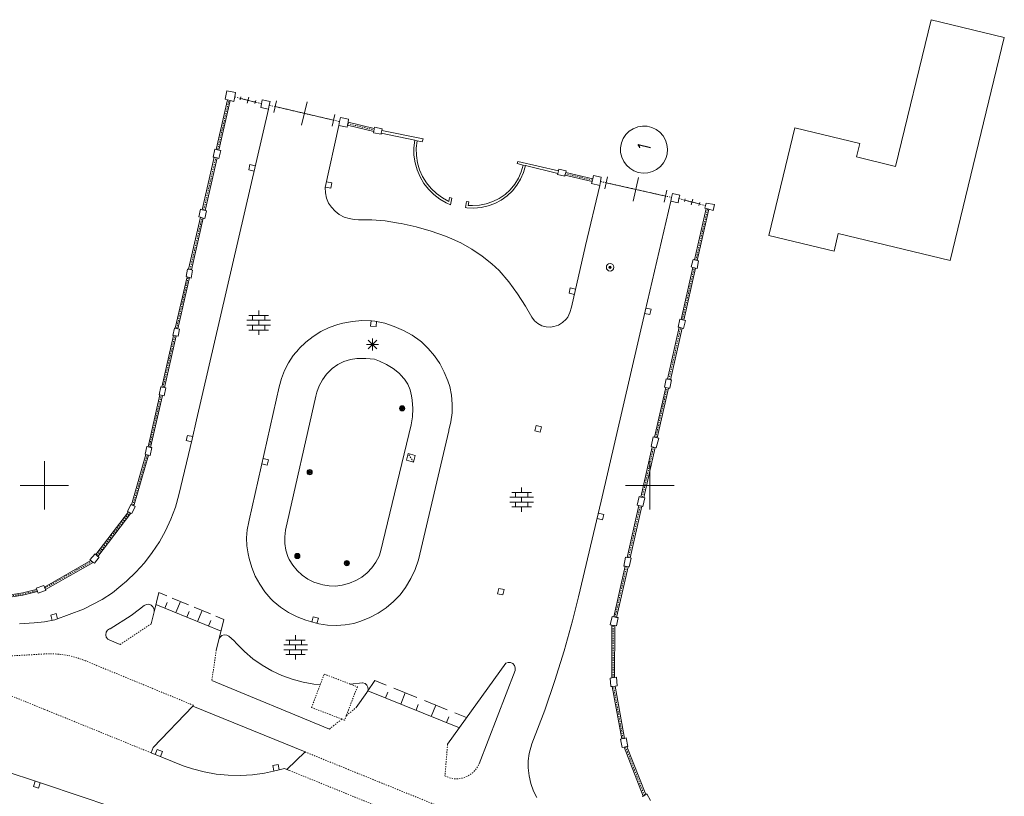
# Model space of a CAD drawing. Header units: millimetres. Extents: x 135944 to 142000, y 454200 to 456692.
# Tile 206 of 220: x 138498 to 138579, y 454624 to 454688. Entities that reach past the tile are written whole.
import ezdxf
from ezdxf.enums import TextEntityAlignment as Align

# ---------------------------------------------------------------- set-up
doc = ezdxf.new("R2010")
doc.units = ezdxf.units.MM
for name, pattern in [('TotaalGBKN2013X$0$DIVIDE', [1.25, 0.5, -0.25, 0, -0.25, 0, -0.25]), ('TotaalGBKN2013X$0$DOT', [0.25, 0, -0.25]), ('TotaalGBKN2013X$0$HIDDEN', [0.375, 0.25, -0.125])]:
    doc.linetypes.add(name, pattern=pattern)
doc.layers.get('0').update_dxf_attribs({"color": 251})
doc.layers.add('TotaalGBKN2013X$0$GBKN binnenstad 2009$0$SEMANT_ SYMB_', color=251, linetype='Continuous')
doc.styles.add('TotaalGBKN2013X$0$TXT', font='txt.shx')

# ---------------------------------------------------------------- blocks, each defined once
blk = doc.blocks.new('TotaalGBKN2013X$0$A$C45A53C7B')
at = {"linetype": 'Continuous', "lineweight": 0}
for p, q in [((138570303, 454676350), (138573235, 454688471)), ((138573235, 454688471), (138579275, 454687010)), ((138579275, 454687010), (138574815, 454668568)), ((138515076, 454682599), (138514935, 454681894)), ((138515787, 454682458), (138515076, 454682599)), ((138515721, 454682094), (138515787, 454682458)), ((138514190, 454677755), (138515129, 454681847)), ((138514417, 454677705), (138515356, 454681793)), ((138514935, 454681894), (138515129, 454681847)), ((138515356, 454681793), (138515129, 454681847)), ((138515356, 454681793), (138515653, 454681721)), ((138515653, 454681721), (138515721, 454682094)), ((138516168, 454681849), (138516230, 454682093)), ((138516199, 454681971), (138517419, 454681659)), ((138516747, 454681571), (138516872, 454682059)), ((138517388, 454681537), (138517450, 454681782)), ((138517990, 454681854), (138517928, 454681531)), ((138518638, 454681725), (138517990, 454681854)), ((138518578, 454681407), (138518638, 454681725)), ((138518938, 454680812), (138519164, 454681780)), ((138521243, 454679764), (138521695, 454681698)), ((138518509, 454681084), (138512569, 454655425)), ((138517866, 454681213), (138517928, 454681531)), ((138518509, 454681084), (138517866, 454681213)), ((138518578, 454681407), (138518509, 454681084)), ((138519051, 454681296), (138523887, 454680166)), ((138523773, 454679682), (138524000, 454680650)), ((138524312, 454679742), (138524383, 454680051)), ((138524460, 454680390), (138524383, 454680051)), ((138525127, 454680248), (138524460, 454680390)), ((138525077, 454679994), (138525029, 454679749)), ((138525077, 454679994), (138525127, 454680248)), ((138525077, 454679994), (138527248, 454679478)), ((138524312, 454679742), (138523197, 454674599)), ((138524312, 454679742), (138524997, 454679586)), ((138524997, 454679586), (138525029, 454679749)), ((138525029, 454679749), (138527200, 454679233)), ((138527182, 454679128), (138527200, 454679233)), ((138527200, 454679233), (138527248, 454679478)), ((138527269, 454679589), (138527248, 454679478)), ((138527887, 454679451), (138527269, 454679589)), ((138527867, 454679330), (138527827, 454679083)), ((138527867, 454679330), (138527887, 454679451)), ((138527867, 454679330), (138531282, 454678616)), ((138548302, 454679253), (138548022, 454678977)), ((138548632, 454679467), (138548302, 454679253)), ((138548999, 454679611), (138548632, 454679467)), ((138549387, 454679677), (138548999, 454679611)), ((138549780, 454679663), (138549387, 454679677)), ((138550163, 454679571), (138549780, 454679663)), ((138550519, 454679403), (138550163, 454679571)), ((138550834, 454679167), (138550519, 454679403)), ((138559841, 454670646), (138561988, 454679524)), ((138561988, 454679524), (138567331, 454678231)), ((138527814, 454679003), (138527182, 454679128)), ((138527827, 454679083), (138527814, 454679003)), ((138527827, 454679083), (138530585, 454678505)), ((138530515, 454677889), (138530585, 454678505)), ((138530585, 454678505), (138530781, 454678463)), ((138530781, 454678463), (138530715, 454677859)), ((138530781, 454678463), (138531212, 454678375)), ((138531282, 454678616), (138531212, 454678375)), ((138547803, 454678650), (138547655, 454678285)), ((138548022, 454678977), (138547803, 454678650)), ((138551095, 454678872), (138550834, 454679167)), ((138551291, 454678531), (138551095, 454678872)), ((138551414, 454678157), (138551291, 454678531)), ((138514075, 454677780), (138513931, 454677124)), ((138514190, 454677755), (138514075, 454677780)), ((138514417, 454677705), (138514190, 454677755)), ((138514417, 454677705), (138514561, 454677673)), ((138514561, 454677673), (138514417, 454677017)), ((138530525, 454677268), (138530515, 454677889)), ((138530715, 454677859), (138530728, 454677252)), ((138547655, 454678285), (138547583, 454677898)), ((138547583, 454677898), (138547591, 454677505)), ((138551459, 454677766), (138551414, 454678157)), ((138551424, 454677374), (138551459, 454677766)), ((138567331, 454678231), (138567065, 454677133)), ((138513037, 454672773), (138514031, 454677101)), ((138513271, 454672715), (138514266, 454677048)), ((138513931, 454677124), (138514031, 454677101)), ((138514031, 454677101), (138514266, 454677048)), ((138514417, 454677017), (138514266, 454677048)), ((138530615, 454676654), (138530525, 454677268)), ((138530728, 454677252), (138530821, 454676652)), ((138539101, 454676769), (138539051, 454676582)), ((138542460, 454675988), (138539101, 454676769)), ((138547591, 454677505), (138547678, 454677121)), ((138547678, 454677121), (138547841, 454676763)), ((138547841, 454676763), (138548073, 454676444)), ((138551125, 454676651), (138551311, 454676997)), ((138551311, 454676997), (138551424, 454677374)), ((138567065, 454677133), (138570303, 454676350)), ((138530783, 454676057), (138530615, 454676654)), ((138531026, 454675486), (138530783, 454676057)), ((138530821, 454676652), (138530992, 454676069)), ((138530992, 454676069), (138531238, 454675514)), ((138539539, 454676460), (138539051, 454676582)), ((138539539, 454676460), (138539380, 454675901)), ((138539734, 454676414), (138539539, 454676460)), ((138539571, 454675842), (138539734, 454676414)), ((138542402, 454675765), (138539734, 454676414)), ((138542402, 454675765), (138542460, 454675988)), ((138542496, 454676127), (138542460, 454675988)), ((138543093, 454675998), (138542496, 454676127)), ((138543055, 454675849), (138543093, 454675998)), ((138548073, 454676444), (138548344, 454676194)), ((138548344, 454676194), (138548680, 454675989)), ((138548680, 454675989), (138549050, 454675856)), ((138549832, 454675824), (138550212, 454675927)), ((138550212, 454675927), (138550564, 454676105)), ((138550564, 454676105), (138550872, 454676349)), ((138550872, 454676349), (138551125, 454676651)), ((138531341, 454674952), (138531026, 454675486)), ((138531238, 454675514), (138531555, 454674995)), ((138539146, 454675369), (138538841, 454674875)), ((138539024, 454674788), (138539333, 454675297)), ((138539380, 454675901), (138539146, 454675369)), ((138539333, 454675297), (138539571, 454675842)), ((138542382, 454675682), (138542402, 454675765)), ((138542979, 454675554), (138542382, 454675682)), ((138542995, 454675627), (138542979, 454675554)), ((138543055, 454675849), (138542995, 454675627)), ((138545234, 454675107), (138542995, 454675627)), ((138545282, 454675332), (138543055, 454675849)), ((138545195, 454674926), (138545234, 454675107)), ((138545234, 454675107), (138545282, 454675332)), ((138545341, 454675605), (138545282, 454675332)), ((138545996, 454675460), (138545341, 454675605)), ((138545934, 454675105), (138545996, 454675460)), ((138546293, 454674510), (138546513, 454675488)), ((138548628, 454673471), (138549068, 454675426)), ((138549050, 454675856), (138549440, 454675800)), ((138549440, 454675800), (138549832, 454675824)), ((138523197, 454674599), (138523212, 454674158)), ((138531721, 454674462), (138531341, 454674952)), ((138531555, 454674995), (138531937, 454674523)), ((138532162, 454674025), (138531721, 454674462)), ((138531937, 454674523), (138532377, 454674105)), ((138538471, 454674427), (138538043, 454674034)), ((138538217, 454673918), (138538650, 454674326)), ((138538841, 454674875), (138538471, 454674427)), ((138538650, 454674326), (138539024, 454674788)), ((138544689, 454669806), (138545874, 454674765)), ((138545874, 454674765), (138545195, 454674926)), ((138545934, 454675105), (138545874, 454674765)), ((138546403, 454674999), (138551293, 454673899)), ((138551183, 454673410), (138551403, 454674387)), ((138523212, 454674158), (138523306, 454673728)), ((138523306, 454673728), (138523476, 454673321)), ((138532655, 454673648), (138532162, 454674025)), ((138532377, 454674105), (138532869, 454673749)), ((138533192, 454673338), (138532655, 454673648)), ((138532869, 454673749), (138533401, 454673461)), ((138533401, 454673461), (138533468, 454673778)), ((138533663, 454673733), (138533468, 454673778)), ((138533663, 454673733), (138533546, 454673181)), ((138537565, 454673703), (138537047, 454673441)), ((138537207, 454673294), (138537733, 454673572)), ((138538043, 454674034), (138537565, 454673703)), ((138537733, 454673572), (138538217, 454673918)), ((138551729, 454673473), (138551794, 454673787)), ((138551863, 454674120), (138551794, 454673787)), ((138552466, 454673985), (138551863, 454674120)), ((138552339, 454673344), (138552406, 454673688)), ((138552406, 454673688), (138552466, 454673985)), ((138552858, 454673441), (138552920, 454673681)), ((138552889, 454673561), (138554088, 454673247)), ((138553426, 454673164), (138553552, 454673644)), ((138512889, 454672809), (138512754, 454672180)), ((138513037, 454672773), (138512889, 454672809)), ((138513037, 454672773), (138513271, 454672715)), ((138513385, 454672687), (138513262, 454672058)), ((138513271, 454672715), (138513385, 454672687)), ((138523476, 454673321), (138523701, 454672971)), ((138523701, 454672971), (138524002, 454672642)), ((138533546, 454673181), (138533192, 454673338)), ((138534853, 454673458), (138534769, 454672955)), ((138534769, 454672955), (138534881, 454672940)), ((138535047, 454673413), (138534853, 454673458)), ((138534881, 454672940), (138535475, 454672910)), ((138535000, 454673129), (138535047, 454673413)), ((138535347, 454673110), (138535000, 454673129)), ((138535927, 454673142), (138535347, 454673110)), ((138535475, 454672910), (138536068, 454672960)), ((138536497, 454673253), (138535927, 454673142)), ((138536068, 454672960), (138536649, 454673088)), ((138537047, 454673441), (138536497, 454673253)), ((138536649, 454673088), (138537207, 454673294)), ((138549603, 454664400), (138551729, 454673473)), ((138551729, 454673473), (138552339, 454673344)), ((138553700, 454668635), (138554658, 454672863)), ((138554878, 454672805), (138553924, 454668582)), ((138554056, 454673127), (138554119, 454673367)), ((138554598, 454673114), (138554542, 454672894)), ((138554542, 454672894), (138554658, 454672863)), ((138554651, 454673326), (138554598, 454673114)), ((138555344, 454673191), (138554651, 454673326)), ((138554878, 454672805), (138554658, 454672863)), ((138554878, 454672805), (138555222, 454672714)), ((138555222, 454672714), (138555344, 454673191)), ((138511909, 454667851), (138512895, 454672146)), ((138512142, 454667796), (138513127, 454672087)), ((138512754, 454672180), (138512895, 454672146)), ((138513127, 454672087), (138512895, 454672146)), ((138513262, 454672058), (138513127, 454672087)), ((138524002, 454672642), (138524356, 454672371)), ((138524356, 454672371), (138524754, 454672169)), ((138524754, 454672169), (138525181, 454672040)), ((138525181, 454672040), (138525571, 454671973)), ((138525571, 454671973), (138525935, 454671949)), ((138525935, 454671949), (138527044, 454671937)), ((138527044, 454671937), (138528150, 454671845)), ((138528150, 454671845), (138529246, 454671673)), ((138529246, 454671673), (138529466, 454671629)), ((138529466, 454671629), (138530711, 454671359)), ((138530711, 454671359), (138531937, 454671011)), ((138531937, 454671011), (138533138, 454670588)), ((138533138, 454670588), (138533466, 454670457)), ((138533466, 454670457), (138534397, 454670024)), ((138565215, 454669346), (138559841, 454670646)), ((138565568, 454670804), (138565215, 454669346)), ((138574815, 454668568), (138565568, 454670804)), ((138534397, 454670024), (138535291, 454669519)), ((138535291, 454669519), (138536143, 454668947)), ((138543523, 454664714), (138544689, 454669806)), ((138536143, 454668947), (138536948, 454668310)), ((138553574, 454668666), (138553409, 454668050)), ((138553700, 454668635), (138553574, 454668666)), ((138553700, 454668635), (138553924, 454668582)), ((138511831, 454667869), (138511697, 454667246)), ((138511909, 454667851), (138511831, 454667869)), ((138511909, 454667851), (138512142, 454667796)), ((138512142, 454667796), (138512243, 454667772)), ((138536948, 454668310), (138537558, 454667753)), ((138552583, 454663708), (138553559, 454668013)), ((138553782, 454667954), (138552810, 454663653)), ((138553409, 454668050), (138553559, 454668013)), ((138553782, 454667954), (138553559, 454668013)), ((138553898, 454667928), (138553782, 454667954)), ((138554033, 454668556), (138553898, 454667928)), ((138553924, 454668582), (138554033, 454668556)), ((138510813, 454662986), (138511785, 454667222)), ((138511026, 454662938), (138511997, 454667165)), ((138511697, 454667246), (138511785, 454667222)), ((138511997, 454667165), (138511785, 454667222)), ((138512128, 454667131), (138511997, 454667165)), ((138512243, 454667772), (138512128, 454667131)), ((138537558, 454667753), (138538349, 454666815)), ((138538349, 454666815), (138539077, 454665827)), ((138539077, 454665827), (138539739, 454664794)), ((138539739, 454664794), (138540244, 454663890)), ((138543401, 454664293), (138543523, 454664714)), ((138516898, 454664035), (138518498, 454664035)), ((138517198, 454663635), (138517198, 454664035)), ((138517698, 454664035), (138517698, 454664435)), ((138518198, 454663635), (138518198, 454664035)), ((138540244, 454663890), (138540468, 454663598)), ((138542796, 454663454), (138543094, 454663723)), ((138543094, 454663723), (138543229, 454663889)), ((138543229, 454663889), (138543401, 454664293)), ((138545978, 454648705), (138549603, 454664400)), ((138552486, 454663732), (138552338, 454663084)), ((138552583, 454663708), (138552486, 454663732)), ((138510754, 454662999), (138510619, 454662395)), ((138510813, 454662986), (138510754, 454662999)), ((138510813, 454662986), (138511026, 454662938)), ((138511026, 454662938), (138511167, 454662909)), ((138516718, 454663635), (138518678, 454663635)), ((138516718, 454663235), (138518678, 454663235)), ((138517198, 454662835), (138517198, 454663235)), ((138517698, 454663235), (138517698, 454663635)), ((138518198, 454662835), (138518198, 454663235)), ((138523527, 454663033), (138522842, 454662701)), ((138524243, 454663292), (138523527, 454663033)), ((138524647, 454663402), (138524243, 454663292)), ((138525433, 454663546), (138524647, 454663402)), ((138526229, 454663612), (138525433, 454663546)), ((138527028, 454663597), (138526229, 454663612)), ((138527303, 454663573), (138527028, 454663597)), ((138528108, 454663393), (138527303, 454663573)), ((138528891, 454663136), (138528108, 454663393)), ((138529646, 454662804), (138528891, 454663136)), ((138540468, 454663598), (138540749, 454663361)), ((138540749, 454663361), (138541075, 454663191)), ((138541075, 454663191), (138541430, 454663095)), ((138541430, 454663095), (138541797, 454663077)), ((138541797, 454663077), (138542072, 454663117)), ((138542072, 454663117), (138542451, 454663249)), ((138542451, 454663249), (138542796, 454663454)), ((138551467, 454658783), (138552436, 454663058)), ((138552663, 454663000), (138551698, 454658729)), ((138552338, 454663084), (138552436, 454663058)), ((138552663, 454663000), (138552436, 454663058)), ((138552583, 454663708), (138552810, 454663653)), ((138552783, 454662969), (138552663, 454663000)), ((138552943, 454663623), (138552783, 454662969)), ((138552810, 454663653), (138552943, 454663623)), ((138509696, 454658123), (138510674, 454662384)), ((138509913, 454658082), (138510891, 454662346)), ((138510619, 454662395), (138510674, 454662384)), ((138510891, 454662346), (138510674, 454662384)), ((138511045, 454662318), (138510891, 454662346)), ((138511167, 454662909), (138511045, 454662318)), ((138516898, 454662835), (138518498, 454662835)), ((138517698, 454662435), (138517698, 454662835)), ((138522196, 454662298), (138521596, 454661830)), ((138522842, 454662701), (138522196, 454662298)), ((138527091, 454661142), (138527091, 454662142)), ((138530365, 454662400), (138529646, 454662804)), ((138531041, 454661929), (138530365, 454662400)), ((138521048, 454661302), (138521008, 454661260)), ((138521596, 454661830), (138521048, 454661302)), ((138526591, 454661642), (138527591, 454661642)), ((138526737, 454661288), (138527445, 454661996)), ((138527445, 454661288), (138526737, 454661996)), ((138531137, 454661854), (138531041, 454661929)), ((138531702, 454661307), (138531137, 454661854)), ((138532208, 454660706), (138531702, 454661307)), ((138520549, 454660720), (138520154, 454660132)), ((138521008, 454661260), (138520549, 454660720)), ((138525817, 454660489), (138525269, 454660395)), ((138526536, 454660489), (138525817, 454660489)), ((138527252, 454660416), (138526536, 454660489)), ((138532651, 454660057), (138532208, 454660706)), ((138520154, 454660132), (138519827, 454659503)), ((138523781, 454659662), (138523681, 454659580)), ((138524240, 454659977), (138523781, 454659662)), ((138524739, 454660223), (138524240, 454659977)), ((138525269, 454660395), (138524739, 454660223)), ((138527676, 454660269), (138527252, 454660416)), ((138528265, 454659993), (138527676, 454660269)), ((138528816, 454659646), (138528265, 454659993)), ((138533026, 454659366), (138532651, 454660057)), ((138519827, 454659503), (138519573, 454658841)), ((138523288, 454659179), (138522956, 454658726)), ((138523681, 454659580), (138523288, 454659179)), ((138529321, 454659235), (138528816, 454659646)), ((138529422, 454659141), (138529321, 454659235)), ((138529749, 454658769), (138529422, 454659141)), ((138533328, 454658640), (138533026, 454659366)), ((138509617, 454658140), (138509484, 454657481)), ((138509696, 454658123), (138509617, 454658140)), ((138509696, 454658123), (138509913, 454658082)), ((138510038, 454658058), (138509902, 454657405)), ((138509913, 454658082), (138510038, 454658058)), ((138519396, 454658155), (138516915, 454647133)), ((138519573, 454658841), (138519396, 454658155)), ((138522691, 454658231), (138522499, 454657703)), ((138522956, 454658726), (138522691, 454658231)), ((138530012, 454658348), (138529749, 454658769)), ((138530205, 454657891), (138530012, 454658348)), ((138533480, 454658170), (138533328, 454658640)), ((138533624, 454657452), (138533480, 454658170)), ((138550382, 454653990), (138551310, 454658086)), ((138551542, 454658040), (138550613, 454653927)), ((138551358, 454658808), (138551217, 454658104)), ((138551217, 454658104), (138551310, 454658086)), ((138551542, 454658040), (138551310, 454658086)), ((138551467, 454658783), (138551358, 454658808)), ((138551467, 454658783), (138551698, 454658729)), ((138551642, 454658020), (138551542, 454658040)), ((138551797, 454658706), (138551642, 454658020)), ((138551698, 454658729), (138551797, 454658706)), ((138508562, 454653185), (138509546, 454657470)), ((138508776, 454653135), (138509762, 454657430)), ((138509484, 454657481), (138509546, 454657470)), ((138509762, 454657430), (138509546, 454657470)), ((138509902, 454657405), (138509762, 454657430)), ((138522418, 454657360), (138519925, 454646312)), ((138522499, 454657703), (138522418, 454657360)), ((138530321, 454657409), (138530205, 454657891)), ((138530381, 454657038), (138530321, 454657409)), ((138533688, 454656722), (138533624, 454657452)), ((138530428, 454656355), (138530381, 454657038)), ((138533673, 454655989), (138533688, 454656722)), ((138530284, 454654995), (138530396, 454655671)), ((138530396, 454655671), (138530428, 454656355)), ((138533578, 454655263), (138533673, 454655989)), ((138512201, 454653811), (138512569, 454655425)), ((138527766, 454644501), (138530284, 454654995)), ((138533404, 454654551), (138533578, 454655263)), ((138530910, 454643845), (138533390, 454654505)), ((138533390, 454654505), (138533404, 454654551)), ((138550281, 454654017), (138550101, 454653217)), ((138550382, 454653990), (138550281, 454654017)), ((138550382, 454653990), (138550613, 454653927)), ((138508465, 454653208), (138508312, 454652586)), ((138508562, 454653185), (138508465, 454653208)), ((138508562, 454653185), (138508776, 454653135)), ((138511111, 454649221), (138512201, 454653811)), ((138549261, 454649040), (138550201, 454653190)), ((138550101, 454653217), (138550201, 454653190)), ((138550434, 454653137), (138550201, 454653190)), ((138550738, 454653896), (138550527, 454653115)), ((138550613, 454653927), (138550738, 454653896)), ((138507197, 454648401), (138508390, 454652562)), ((138507397, 454648305), (138508600, 454652498)), ((138508312, 454652586), (138508390, 454652562)), ((138508600, 454652498), (138508390, 454652562)), ((138508731, 454652458), (138508600, 454652498)), ((138508865, 454653118), (138508731, 454652458)), ((138508776, 454653135), (138508865, 454653118)), ((138550434, 454653137), (138549498, 454648991)), ((138550527, 454653115), (138550434, 454653137)), ((138500000, 454650000), (138500000, 454652000)), ((138550000, 454650000), (138550000, 454652000)), ((138500000, 454650000), (138500000, 454648000)), ((138500000, 454650000), (138502000, 454650000)), ((138548000, 454650000), (138550000, 454650000)), ((138550000, 454650000), (138552000, 454650000)), ((138550000, 454648000), (138550000, 454650000)), ((138510819, 454648205), (138511111, 454649221)), ((138538616, 454649421), (138540216, 454649421)), ((138538916, 454649021), (138538916, 454649421)), ((138539416, 454649421), (138539416, 454649821)), ((138539916, 454649021), (138539916, 454649421)), ((138507141, 454648428), (138506866, 454647851)), ((138507197, 454648401), (138507141, 454648428)), ((138507397, 454648305), (138507197, 454648401)), ((138507397, 454648305), (138507503, 454648255)), ((138538436, 454649021), (138540396, 454649021)), ((138538436, 454648621), (138540396, 454648621)), ((138538916, 454648221), (138538916, 454648621)), ((138539416, 454648621), (138539416, 454649021)), ((138539916, 454648221), (138539916, 454648621)), ((138545978, 454648705), (138544121, 454640791)), ((138548131, 454644053), (138549099, 454648326)), ((138549108, 454649071), (138548961, 454648360)), ((138548961, 454648360), (138549099, 454648326)), ((138549335, 454648273), (138549099, 454648326)), ((138549261, 454649040), (138549108, 454649071)), ((138549261, 454649040), (138549498, 454648991)), ((138549578, 454648975), (138549437, 454648251)), ((138549498, 454648991), (138549578, 454648975)), ((138504261, 454644282), (138506951, 454647810)), ((138504425, 454644135), (138507152, 454647714)), ((138506866, 454647851), (138506951, 454647810)), ((138506951, 454647810), (138507152, 454647714)), ((138507228, 454647678), (138507152, 454647714)), ((138507503, 454648255), (138507228, 454647678)), ((138510451, 454647213), (138510819, 454648205)), ((138538616, 454648221), (138540216, 454648221)), ((138539416, 454647821), (138539416, 454648221)), ((138549335, 454648273), (138548372, 454644009)), ((138549437, 454648251), (138549335, 454648273)), ((138510010, 454646252), (138510451, 454647213)), ((138516878, 454646999), (138516744, 454646341)), ((138516915, 454647133), (138516878, 454646999)), ((138509496, 454645327), (138510010, 454646252)), ((138516744, 454646341), (138516690, 454645672)), ((138519925, 454646312), (138519854, 454645762)), ((138508915, 454644444), (138509496, 454645327)), ((138516690, 454645672), (138516716, 454645001)), ((138519854, 454645762), (138519863, 454645207)), ((138519863, 454645207), (138519951, 454644659)), ((138504204, 454644332), (138503764, 454643850)), ((138504261, 454644282), (138504204, 454644332)), ((138504261, 454644282), (138504425, 454644135)), ((138508268, 454643607), (138508915, 454644444)), ((138516716, 454645001), (138516821, 454644338)), ((138516821, 454644338), (138516904, 454643949)), ((138519951, 454644659), (138520118, 454644129)), ((138527638, 454644164), (138527766, 454644501)), ((138500000, 454641605), (138503848, 454643786)), ((138500084, 454641405), (138504038, 454643642)), ((138503764, 454643850), (138503848, 454643786)), ((138504038, 454643642), (138503848, 454643786)), ((138504132, 454643570), (138504038, 454643642)), ((138504514, 454644058), (138504132, 454643570)), ((138504425, 454644135), (138504514, 454644058)), ((138507560, 454642822), (138508268, 454643607)), ((138516904, 454643949), (138517122, 454643214)), ((138520118, 454644129), (138520224, 454643885)), ((138520224, 454643885), (138520515, 454643402)), ((138520515, 454643402), (138520872, 454642966)), ((138527047, 454643196), (138527376, 454643659)), ((138527376, 454643659), (138527638, 454644164)), ((138530624, 454643055), (138530910, 454643845)), ((138547986, 454644082), (138547851, 454643333)), ((138548131, 454644053), (138547986, 454644082)), ((138548131, 454644053), (138548372, 454644009)), ((138548469, 454643992), (138548283, 454643274)), ((138548372, 454644009), (138548469, 454643992)), ((138506795, 454642092), (138507560, 454642822)), ((138517122, 454643214), (138517415, 454642506)), ((138520872, 454642966), (138521287, 454642584)), ((138521287, 454642584), (138521751, 454642265)), ((138526210, 454642431), (138526655, 454642784)), ((138526655, 454642784), (138527047, 454643196)), ((138530263, 454642296), (138530624, 454643055)), ((138547019, 454639141), (138547964, 454643318)), ((138548207, 454643282), (138547262, 454639098)), ((138547851, 454643333), (138547964, 454643318)), ((138548207, 454643282), (138547964, 454643318)), ((138548283, 454643274), (138548207, 454643282)), ((138506321, 454641691), (138506795, 454642092)), ((138517415, 454642506), (138517781, 454641832)), ((138517781, 454641832), (138518215, 454641200)), ((138521751, 454642265), (138522256, 454642015)), ((138522256, 454642015), (138522792, 454641839)), ((138522792, 454641839), (138522989, 454641794)), ((138522989, 454641794), (138523517, 454641700)), ((138524587, 454641751), (138525104, 454641894)), ((138525104, 454641894), (138525194, 454641928)), ((138525194, 454641928), (138525720, 454642144)), ((138525720, 454642144), (138526210, 454642431)), ((138529832, 454641574), (138530263, 454642296)), ((138500000, 454641605), (138500084, 454641405)), ((138500000, 454641288), (138500116, 454641329)), ((138500116, 454641329), (138500084, 454641405)), ((138504771, 454640561), (138505631, 454641111)), ((138505631, 454641111), (138506321, 454641691)), ((138509061, 454639551), (138509441, 454641151)), ((138510115, 454640873), (138509441, 454641151)), ((138518215, 454641200), (138518712, 454640617)), ((138523517, 454641700), (138524054, 454641685)), ((138524054, 454641685), (138524587, 454641751)), ((138528831, 454640395), (138529385, 454640959)), ((138529385, 454640959), (138529832, 454641574)), ((138503231, 454639781), (138504771, 454640561)), ((138508241, 454640081), (138508426, 454640167)), ((138508426, 454640167), (138508629, 454640176)), ((138508629, 454640176), (138508820, 454640106)), ((138514593, 454637947), (138509214, 454640163)), ((138509958, 454639856), (138510149, 454640319)), ((138511911, 454640133), (138510564, 454640688)), ((138510857, 454639486), (138511238, 454640411)), ((138518712, 454640617), (138518904, 454640438)), ((138518904, 454640438), (138519513, 454639941)), ((138528224, 454639890), (138528831, 454640395)), ((138544121, 454640791), (138543626, 454638807)), ((138500871, 454638891), (138503231, 454639781)), ((138507171, 454639241), (138507851, 454639761)), ((138507851, 454639761), (138508241, 454640081)), ((138508820, 454640106), (138508970, 454639969)), ((138508831, 454638561), (138509061, 454639551)), ((138508970, 454639969), (138509057, 454639784)), ((138509057, 454639784), (138509066, 454639581)), ((138509066, 454639581), (138509061, 454639551)), ((138511755, 454639116), (138511946, 454639579)), ((138513708, 454639393), (138512361, 454639948)), ((138512653, 454638746), (138513034, 454639671)), ((138519513, 454639941), (138520170, 454639508)), ((138520170, 454639508), (138520867, 454639144)), ((138526871, 454639076), (138527568, 454639449)), ((138527568, 454639449), (138528224, 454639890)), ((138500000, 454638739), (138500871, 454638891)), ((138505421, 454638161), (138507171, 454639241)), ((138513552, 454638376), (138513742, 454638839)), ((138514833, 454638930), (138514157, 454639208)), ((138514833, 454638930), (138514449, 454637358)), ((138520867, 454639144), (138521598, 454638853)), ((138521598, 454638853), (138522354, 454638638)), ((138522354, 454638638), (138522669, 454638564)), ((138522669, 454638564), (138523391, 454638453)), ((138524850, 454638471), (138525569, 454638599)), ((138525569, 454638599), (138526140, 454638776)), ((138526140, 454638776), (138526871, 454639076)), ((138543626, 454638807), (138542934, 454636328)), ((138546902, 454639161), (138546735, 454638475)), ((138547019, 454639141), (138546902, 454639161)), ((138547019, 454639141), (138547262, 454639098)), ((138547385, 454639077), (138547250, 454638391)), ((138547262, 454639098), (138547385, 454639077)), ((138505069, 454637665), (138505104, 454637863)), ((138505104, 454637863), (138505212, 454638031)), ((138505212, 454638031), (138505378, 454638145)), ((138505378, 454638145), (138505421, 454638161)), ((138523391, 454638453), (138524121, 454638422)), ((138524121, 454638422), (138524850, 454638471)), ((138546735, 454638475), (138546862, 454638454)), ((138546854, 454634101), (138546862, 454638454)), ((138547102, 454638415), (138546862, 454638454)), ((138547093, 454634128), (138547102, 454638415)), ((138547250, 454638391), (138547102, 454638415)), ((138505114, 454637469), (138505069, 454637665)), ((138505230, 454637306), (138505114, 454637469)), ((138505401, 454637201), (138505230, 454637306)), ((138506261, 454636861), (138505401, 454637201)), ((138514201, 454636401), (138514449, 454637358)), ((138514517, 454637472), (138514449, 454637358)), ((138514669, 454637600), (138514517, 454637472)), ((138514859, 454637658), (138514669, 454637600)), ((138515057, 454637637), (138514859, 454637658)), ((138515231, 454637541), (138515057, 454637637)), ((138515661, 454637171), (138515231, 454637541)), ((138515874, 454636930), (138515661, 454637171)), ((138516524, 454636278), (138515874, 454636930)), ((138519946, 454637221), (138521546, 454637221)), ((138520246, 454636821), (138520246, 454637221)), ((138520746, 454637221), (138520746, 454637621)), ((138521246, 454636821), (138521246, 454637221)), ((138517228, 454635684), (138516524, 454636278)), ((138519766, 454636821), (138521726, 454636821)), ((138519766, 454636421), (138521726, 454636421)), ((138520246, 454636021), (138520246, 454636421)), ((138520746, 454636421), (138520746, 454636821)), ((138521246, 454636021), (138521246, 454636421)), ((138542934, 454636328), (138542166, 454633872)), ((138517980, 454635154), (138517228, 454635684)), ((138519946, 454636021), (138521546, 454636021)), ((138520746, 454635621), (138520746, 454636021)), ((138533301, 454628611), (138538101, 454635311)), ((138538101, 454635311), (138538296, 454635376)), ((138538296, 454635376), (138538502, 454635363)), ((138538502, 454635363), (138538687, 454635273)), ((138538687, 454635273), (138538824, 454635120)), ((138518776, 454634692), (138517980, 454635154)), ((138519609, 454634300), (138518776, 454634692)), ((138538882, 454634710), (138535901, 454627001)), ((138538824, 454635120), (138538894, 454634926)), ((138538885, 454634721), (138538882, 454634710)), ((138538894, 454634926), (138538885, 454634721)), ((138513831, 454633871), (138523541, 454629871)), ((138520473, 454633982), (138519609, 454634300)), ((138521361, 454633740), (138520473, 454633982)), ((138522267, 454633576), (138521361, 454633740)), ((138526261, 454633691), (138525267, 454633587)), ((138526291, 454633689), (138526261, 454633691)), ((138526480, 454633629), (138526291, 454633689)), ((138526664, 454632937), (138527281, 454633881)), ((138528227, 454633498), (138527281, 454633881)), ((138542166, 454633872), (138541321, 454631441)), ((138546726, 454634085), (138546854, 454634101)), ((138546776, 454633387), (138546726, 454634085)), ((138546854, 454634101), (138547093, 454634128)), ((138547241, 454634148), (138547093, 454634128)), ((138547309, 454633442), (138547241, 454634148)), ((138522777, 454633529), (138522267, 454633576)), ((138525751, 454631641), (138526621, 454632901)), ((138526631, 454633500), (138526480, 454633629)), ((138526621, 454632901), (138526664, 454632937)), ((138526719, 454633322), (138526631, 454633500)), ((138526664, 454632937), (138526731, 454633124)), ((138526731, 454633124), (138526719, 454633322)), ((138534278, 454629974), (138526723, 454633028)), ((138528168, 454632444), (138528355, 454632907)), ((138530751, 454632478), (138528858, 454633243)), ((138529430, 454631934), (138529804, 454632861)), ((138546888, 454633399), (138546776, 454633387)), ((138547127, 454633423), (138546888, 454633399)), ((138547676, 454629053), (138546888, 454633399)), ((138547127, 454633423), (138547309, 454633442)), ((138547911, 454629103), (138547127, 454633423)), ((138533274, 454631458), (138531381, 454632223)), ((138512258, 454631749), (138508991, 454628342)), ((138521531, 454627981), (138512258, 454631749)), ((138530691, 454631424), (138530879, 454631887)), ((138531953, 454630914), (138532328, 454631841)), ((138534851, 454630821), (138533905, 454631203)), ((138541321, 454631441), (138540251, 454628641)), ((138533215, 454630404), (138533402, 454630867)), ((138547580, 454629033), (138547676, 454629053)), ((138547712, 454628340), (138547580, 454629033)), ((138547676, 454629053), (138547911, 454629103)), ((138548055, 454629133), (138547911, 454629103)), ((138548176, 454628441), (138548055, 454629133)), ((138508991, 454628342), (138508811, 454627911)), ((138520032, 454626536), (138521531, 454627981)), ((138540251, 454628641), (138540041, 454627861)), ((138547876, 454628376), (138547712, 454628340)), ((138548113, 454628426), (138547876, 454628376)), ((138549456, 454624340), (138547876, 454628376)), ((138548113, 454628426), (138548176, 454628441)), ((138549664, 454624461), (138548113, 454628426)), ((138508811, 454627911), (138511461, 454626841)), ((138539961, 454627241), (138539956, 454626658)), ((138540041, 454627861), (138539961, 454627241)), ((138511461, 454626841), (138512222, 454626581)), ((138512222, 454626581), (138513193, 454626325)), ((138513193, 454626325), (138514182, 454626147)), ((138518181, 454626232), (138519161, 454626451)), ((138519161, 454626451), (138519821, 454626621)), ((138519821, 454626621), (138520032, 454626536)), ((138520241, 454626451), (138520032, 454626536)), ((138539956, 454626658), (138540027, 454626002)), ((138514182, 454626147), (138515181, 454626048)), ((138515181, 454626048), (138516185, 454626030)), ((138516185, 454626030), (138517187, 454626091)), ((138517187, 454626091), (138518181, 454626232)), ((138540027, 454626002), (138540175, 454625360)), ((138513920, 454620671), (138500000, 454625309)), ((138540175, 454625360), (138540401, 454624741)), ((138540401, 454624741), (138540671, 454624211)), ((138549367, 454624289), (138549456, 454624340)), ((138549456, 454624340), (138549664, 454624461)), ((138549761, 454624517), (138549664, 454624461)), ((138550070, 454623972), (138549761, 454624517))]:
    blk.add_line(p, q, dxfattribs=at)
at = {"linetype": 'TotaalGBKN2013X$0$HIDDEN', "lineweight": 0}
for p, q in [((138514306, 454677733), (138515243, 454681815)), ((138525055, 454679881), (138527221, 454679366)), ((138513160, 454672746), (138514154, 454677074)), ((138545246, 454675222), (138543030, 454675737)), ((138553812, 454668610), (138554768, 454672829)), ((138512031, 454667827), (138513015, 454672113)), ((138552695, 454663683), (138553672, 454667992)), ((138510915, 454662966), (138511885, 454667191)), ((138551580, 454658760), (138552548, 454663033)), ((138509803, 454658120), (138510778, 454662365)), ((138550492, 454653956), (138551422, 454658061)), ((138508664, 454653161), (138509650, 454657456)), ((138549373, 454649017), (138550313, 454653165)), ((138507293, 454648356), (138508489, 454652530)), ((138548243, 454644028), (138549211, 454648301)), ((138504339, 454644212), (138507047, 454647764)), ((138500039, 454641511), (138503939, 454643718)), ((138547130, 454639114), (138548075, 454643285)), ((138508831, 454638561), (138506261, 454636861)), ((138546968, 454634108), (138546978, 454638438)), ((138500428, 454636091), (138500000, 454636073)), ((138501193, 454636062), (138500428, 454636091)), ((138514201, 454636401), (138513831, 454633871)), ((138501950, 454635953), (138501193, 454636062)), ((138502692, 454635765), (138501950, 454635953)), ((138503411, 454635501), (138502692, 454635765)), ((138512321, 454631831), (138503411, 454635501)), ((138547788, 454629078), (138547001, 454633420)), ((138508811, 454627911), (138500000, 454631498)), ((138512258, 454631749), (138512321, 454631831)), ((138524943, 454630994), (138525751, 454631641)), ((138523541, 454629871), (138524571, 454630696)), ((138521531, 454627981), (138532761, 454623421)), ((138533301, 454628611), (138533081, 454626001)), ((138549559, 454624389), (138547984, 454628414)), ((138520241, 454626451), (138532494, 454621458)), ((138535331, 454626220), (138535611, 454626506)), ((138535611, 454626506), (138535828, 454626841)), ((138535828, 454626841), (138535901, 454627001)), ((138533081, 454626001), (138533449, 454625844)), ((138533449, 454625844), (138533840, 454625764)), ((138533840, 454625764), (138534240, 454625762)), ((138534240, 454625762), (138534632, 454625841)), ((138534632, 454625841), (138535001, 454625995)), ((138535001, 454625995), (138535331, 454626220))]:
    blk.add_line(p, q, dxfattribs=at)
at = {"linetype": 'TotaalGBKN2013X$0$DOT', "lineweight": 0}
for p, q in [((138515721, 454682094), (138517928, 454681531)), ((138518578, 454681407), (138524383, 454680051)), ((138545934, 454675105), (138551794, 454673787)), ((138552406, 454673688), (138554598, 454673114)), ((138530480, 454651931), (138530041, 454652630))]:
    blk.add_line(p, q, dxfattribs=at)
at = {"linetype": 'TotaalGBKN2013X$0$DIVIDE', "lineweight": 0}
for p, q in [((138522777, 454633529), (138523112, 454634408)), ((138523112, 454634408), (138525267, 454633587)), ((138522062, 454631652), (138522777, 454633529)), ((138525847, 454633366), (138524943, 454630994)), ((138525267, 454633587), (138525847, 454633366)), ((138524571, 454630696), (138522062, 454631652)), ((138524797, 454630610), (138524571, 454630696)), ((138524943, 454630994), (138524797, 454630610))]:
    blk.add_line(p, q, dxfattribs=at)
at = {"linetype": 'Continuous', "lineweight": 0}
for points in [[(138517421, 454676395), (138516982, 454676497), (138516881, 454676058), (138517319, 454675957)], [(138523206, 454674638), (138523645, 454674542), (138523741, 454674981), (138523302, 454675078)], [(138543868, 454666208), (138543430, 454666309), (138543329, 454665870), (138543768, 454665770)], [(138549570, 454664210), (138550008, 454664109), (138550109, 454664548), (138549670, 454664648)], [(138526990, 454663610), (138526941, 454663163), (138527389, 454663114), (138527437, 454663562)], [(138540951, 454654393), (138541057, 454654831), (138540619, 454654936), (138540514, 454654499), (138540951, 454654393)], [(138512253, 454654028), (138511816, 454654133), (138511710, 454653696), (138512148, 454653590)], [(138530621, 454652481), (138530041, 454652630), (138529900, 454652080), (138530480, 454651931), (138530621, 454652481)], [(138517968, 454651771), (138518409, 454651683), (138518497, 454652124), (138518056, 454652212)], [(138545661, 454647266), (138546099, 454647162), (138546203, 454647600), (138545765, 454647704)], [(138537433, 454641050), (138537871, 454640948), (138537973, 454641386), (138537534, 454641488), (138537433, 454641050)], [(138501087, 454638971), (138500966, 454639405), (138500532, 454639283), (138500654, 454638850)], [(138522509, 454638590), (138522630, 454639023), (138522197, 454639144), (138522075, 454638711)], [(138509579, 454627600), (138509744, 454628019), (138509325, 454628184), (138509160, 454627765)], [(138519383, 454626490), (138519304, 454626933), (138518861, 454626854), (138518940, 454626411)]]:
    blk.add_lwpolyline(points, dxfattribs=at)
for centre, radius in [((138546720, 454668017), 310), ((138546720, 454668017), 95), ((138546720, 454668017), 35), ((138546720, 454668017), 22.4), ((138529541, 454656362), 215), ((138529541, 454656362), 155), ((138529541, 454656362), 95), ((138529541, 454656362), 35), ((138521911, 454651092), 215), ((138521911, 454651092), 155), ((138521911, 454651092), 95), ((138521911, 454651092), 35), ((138520891, 454644162), 215), ((138520891, 454644162), 155), ((138520891, 454644162), 95), ((138520891, 454644162), 35), ((138524981, 454643582), 215), ((138524981, 454643582), 155), ((138524981, 454643582), 95), ((138524981, 454643582), 35)]:
    blk.add_circle(centre, radius, dxfattribs=at)
at = {"linetype": 'Continuous', "lineweight": 0, "style": 'TotaalGBKN2013X$0$TXT'}
blk.add_text('1', height=1054, rotation=77.3243, dxfattribs=at).set_placement((138549447, 454677549), align=Align.MIDDLE_LEFT)
blk = doc.blocks.new('TotaalGBKN2013X$0$A$C7E336BC7')
at = {"linetype": 'Continuous', "lineweight": 0}
for p, q in [((138500000, 454650000), (138500000, 454652000)), ((138500000, 454650000), (138498000, 454650000)), ((138500000, 454650000), (138500000, 454648000)), ((138497193, 454640963), (138498215, 454641127)), ((138498213, 454640933), (138499223, 454641173)), ((138498215, 454641127), (138499221, 454641369)), ((138499221, 454641369), (138499371, 454641412)), ((138499223, 454641173), (138499433, 454641233)), ((138499955, 454641739), (138499334, 454641517)), ((138499334, 454641517), (138499371, 454641412)), ((138499371, 454641412), (138499433, 454641233)), ((138499477, 454641105), (138499433, 454641233)), ((138500000, 454641288), (138499477, 454641105)), ((138500000, 454641605), (138499955, 454641739)), ((138497188, 454640771), (138498213, 454640933)), ((138499157, 454638634), (138497960, 454638553)), ((138500000, 454638739), (138499157, 454638634)), ((138500000, 454625309), (138483131, 454630981))]:
    blk.add_line(p, q, dxfattribs=at)
at = {"linetype": 'TotaalGBKN2013X$0$HIDDEN', "lineweight": 0}
for p, q in [((138497194, 454640862), (138498218, 454641025)), ((138498218, 454641025), (138499226, 454641267)), ((138499226, 454641267), (138499399, 454641316)), ((138500000, 454636073), (138496446, 454635868)), ((138500000, 454631498), (138492501, 454634551))]:
    blk.add_line(p, q, dxfattribs=at)
at = {"linetype": 'Continuous', "lineweight": 0}
blk.add_lwpolyline([(138499238, 454625562), (138499095, 454625135), (138499521, 454624992), (138499664, 454625419)], dxfattribs=at)

msp = doc.modelspace()

# ---------------------------------------------------------------- block references
at = {"layer": 'TotaalGBKN2013X$0$GBKN binnenstad 2009$0$SEMANT_ SYMB_', "xscale": 0.0009999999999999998, "yscale": 0.0009999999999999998, "zscale": 0.0009999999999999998}
for name in ['TotaalGBKN2013X$0$A$C7E336BC7', 'TotaalGBKN2013X$0$A$C45A53C7B']:
    msp.add_blockref(name, (0, 0), dxfattribs=at)

doc.saveas('drawing.dxf')
